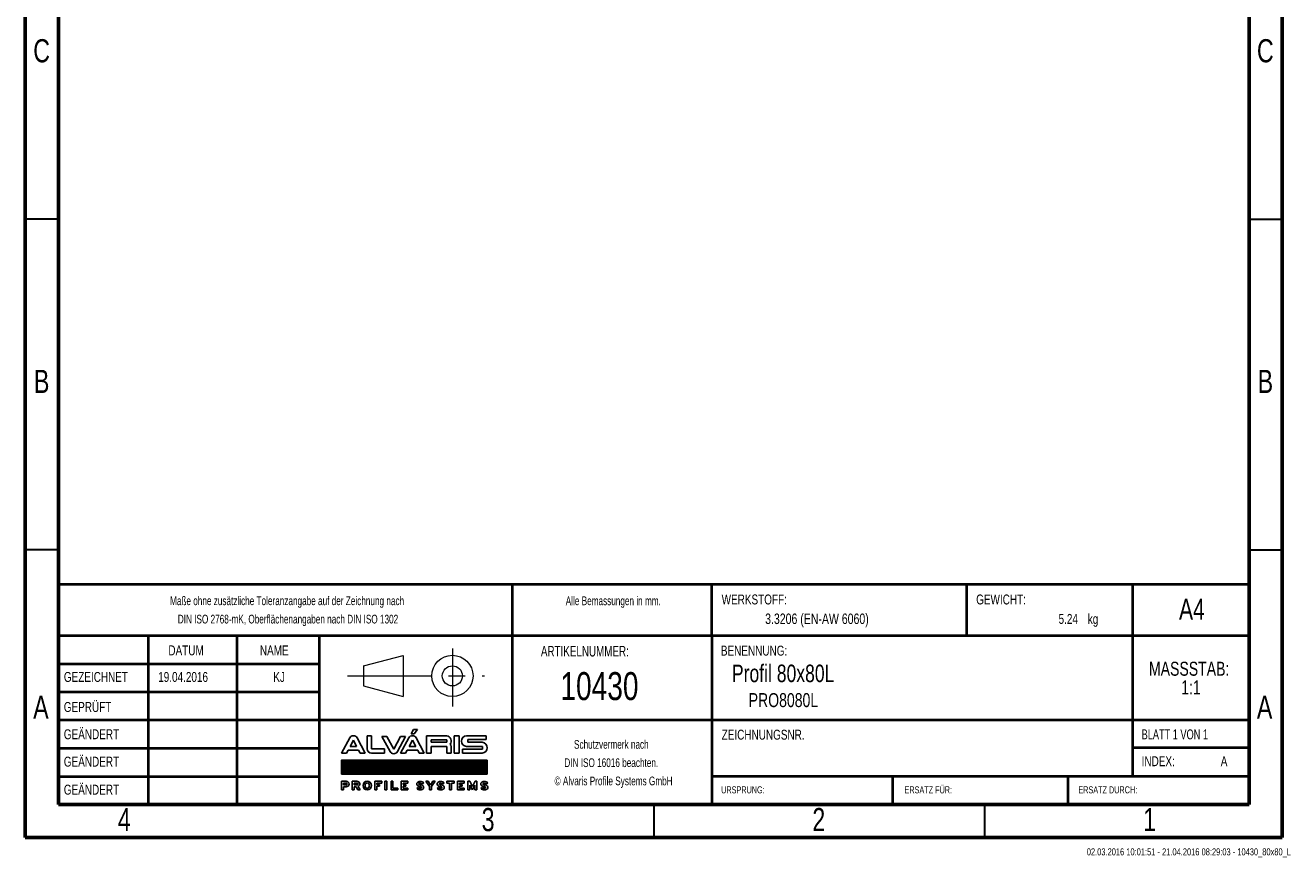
# Model space of a CAD drawing. Header units: millimetres. Extents: x 15 to 206, y 2 to 292.
# Tile 1 of 2: x 15 to 206, y 2 to 128. Entities that reach past the tile are written whole.
import ezdxf

# ---------------------------------------------------------------- set-up
doc = ezdxf.new("R2010")
doc.units = ezdxf.units.MM
doc.header["$PDSIZE"] = -1
doc.linetypes.add('CENTERX2', pattern=[20.32, 12.7, -2.54, 2.54, -2.54])
doc.layers.add('FORMAT', color=7, linetype='Continuous')
doc.layers.add('SLD-0', color=179, linetype='Continuous')
doc.styles.add('SLDTEXTSTYLE0', font='TXT', dxfattribs={"width": 0.75})
doc.styles.add('SLDTEXTSTYLE1', font='TXT', dxfattribs={"width": 0.692308})
doc.styles.add('SLDTEXTSTYLE2', font='TXT', dxfattribs={"width": 0.7})

# ---------------------------------------------------------------- blocks, each defined once
blk = doc.blocks.new('Block2')
at = {"color": 7, "linetype": 'CENTERX2', "lineweight": 0}
for p, q in [((289.49, 33.46), (289.49, 24.67)), ((273.66, 29.29), (294.36, 29.29))]:
    blk.add_line(p, q, dxfattribs=at)
at = {"color": 7, "linetype": 'Continuous', "lineweight": 0}
for p, q in [((276.07, 30.81), (282.06, 32.4)), ((276.07, 30.81), (276.07, 27.78)), ((282.06, 32.4), (282.06, 26.16)), ((276.07, 27.78), (282.06, 26.16))]:
    blk.add_line(p, q, dxfattribs=at)
for radius in [3.12, 1.52]:
    blk.add_circle((289.49, 29.29), radius, dxfattribs=at)
blk.add_attdef('AUTOATTR7', (0, 0), '', height=1, dxfattribs=at)
blk = doc.blocks.new('ALVARIS-LOGO_BL1')
at = {"layer": 'SLD-0', "color": 2, "linetype": 'Continuous'}
for p, q in [((-18.5, 130.5), (-6, 152.4)), ((-18.5, 130.5), (-2.9, 130.5)), ((-6, 152.4), (14.6, 152.4)), ((-2.9, 130.5), (14.6, 152.4)), ((-368.6, 33.5), (-327.7, 110.4)), ((-325.1, 67.6), (-308.8, 98.1)), ((-292.6, 67.6), (-325.1, 67.6)), ((-308.8, 98.1), (-292.6, 67.6)), ((-249, 33.5), (-289.9, 110.4)), ((-239.9, 121.2), (-218.3, 121.2)), ((-239.9, 121.2), (-239.9, 55)), ((-218.3, 121.2), (-218.3, 55)), ((-139.8, 117.8), (-165.3, 117.8)), ((-165.3, 117.8), (-124.3, 40.9)), ((-105.4, 53.2), (-139.8, 117.8)), ((-71, 117.8), (-105.4, 53.2)), ((-45.6, 117.8), (-86.5, 40.9)), ((-71.1, 33.5), (-30.2, 110.4)), ((-45.6, 117.8), (-71, 117.8)), ((-27.6, 67.6), (-11.3, 98.1)), ((4.9, 67.6), (-27.6, 67.6)), ((-11.3, 98.1), (4.9, 67.6)), ((48.5, 33.5), (7.6, 110.4)), ((59.3, 33.5), (59.3, 121.2)), ((59.3, 121.2), (161.1, 121.2)), ((82.2, 100.8), (82.2, 88)), ((161.1, 100.8), (82.2, 100.8)), ((82.2, 88), (161.1, 88)), ((82.2, 67.6), (82.2, 33.5)), ((82.2, 67.6), (161.1, 67.6)), ((161.1, 88), (161.1, 100.8)), ((161.1, 67.6), (161.1, 33.5)), ((184, 33.5), (184, 67.6)), ((198.5, 33.5), (198.5, 121.2)), ((198.5, 121.2), (224.9, 121.2)), ((224.9, 33.5), (224.9, 121.2)), ((260.8, 121.2), (359.8, 121.2)), ((341.3, 67.6), (260.8, 67.6)), ((359.8, 102.2), (267.3, 102.2)), ((267.3, 102.2), (267.3, 88)), ((267.3, 88), (340, 88)), ((341.3, 52.7), (341.3, 67.6)), ((359.8, 121.2), (359.8, 102.2)), ((-368.6, 33.5), (-343.2, 33.5)), ((-343.2, 33.5), (-335.2, 48.5)), ((-335.2, 48.5), (-282.4, 48.5)), ((-282.4, 48.5), (-274.4, 33.5)), ((-274.4, 33.5), (-249, 33.5)), ((-218.3, 55), (-151.8, 55)), ((-151.8, 33.5), (-218.3, 33.5)), ((-151.8, 55), (-151.8, 33.5)), ((-71.1, 33.5), (-45.7, 33.5)), ((-45.7, 33.5), (-37.7, 48.5)), ((-37.7, 48.5), (15.1, 48.5)), ((15.1, 48.5), (23.1, 33.5)), ((23.1, 33.5), (48.5, 33.5)), ((82.2, 33.5), (59.3, 33.5)), ((161.1, 33.5), (184, 33.5)), ((224.9, 33.5), (198.5, 33.5)), ((241.1, 33.5), (241.1, 52.7)), ((241.1, 52.7), (341.3, 52.7)), ((241.1, 33.5), (340, 33.5)), ((-368.6, -1.7), (365.4, -1.7)), ((-368.6, -72.5), (-368.6, -1.7)), ((365.4, -1.7), (-368.6, -1.7)), ((-368.6, -1.7), (-368.6, -72.5)), ((-368.6, -71.5), (-298.8, -1.7)), ((-368.6, -67.5), (-302.8, -1.7)), ((-368.6, -63.6), (-306.7, -1.7)), ((-368.6, -59.6), (-310.7, -1.7)), ((-368.6, -55.7), (-314.6, -1.7)), ((-368.6, -51.7), (-318.6, -1.7)), ((-368.6, -47.8), (-322.5, -1.7)), ((-368.6, -43.8), (-326.5, -1.7)), ((-368.6, -39.9), (-330.5, -1.7)), ((-368.6, -35.9), (-334.4, -1.7)), ((-368.6, -31.9), (-338.4, -1.7)), ((-368.6, -28), (-342.3, -1.7)), ((-368.6, -24), (-346.3, -1.7)), ((-368.6, -20.1), (-350.2, -1.7)), ((-368.6, -16.1), (-354.2, -1.7)), ((-368.6, -12.2), (-358.1, -1.7)), ((-368.6, -8.2), (-362.1, -1.7)), ((-368.6, -4.3), (-366, -1.7)), ((-365.7, -72.5), (-294.9, -1.7)), ((-361.7, -72.5), (-290.9, -1.7)), ((-357.8, -72.5), (-287, -1.7)), ((-353.8, -72.5), (-283, -1.7)), ((-349.8, -72.5), (-279.1, -1.7)), ((-345.9, -72.5), (-275.1, -1.7)), ((-341.9, -72.5), (-271.2, -1.7)), ((-338, -72.5), (-267.2, -1.7)), ((-334, -72.5), (-263.2, -1.7)), ((-330.1, -72.5), (-259.3, -1.7)), ((-326.1, -72.5), (-255.3, -1.7)), ((-322.2, -72.5), (-251.4, -1.7)), ((-318.2, -72.5), (-247.4, -1.7)), ((-314.3, -72.5), (-243.5, -1.7)), ((-310.3, -72.5), (-239.5, -1.7)), ((-306.4, -72.5), (-235.6, -1.7)), ((-302.4, -72.5), (-231.6, -1.7)), ((-298.5, -72.5), (-227.7, -1.7)), ((-294.5, -72.5), (-223.7, -1.7)), ((-290.5, -72.5), (-219.8, -1.7)), ((-286.6, -72.5), (-215.8, -1.7)), ((-282.6, -72.5), (-211.8, -1.7)), ((-278.7, -72.5), (-207.9, -1.7)), ((-274.7, -72.5), (-203.9, -1.7)), ((-270.8, -72.5), (-200, -1.7)), ((-266.8, -72.5), (-196, -1.7)), ((-262.9, -72.5), (-192.1, -1.7)), ((-258.9, -72.5), (-188.1, -1.7)), ((-255, -72.5), (-184.2, -1.7)), ((-251, -72.5), (-180.2, -1.7)), ((-247.1, -72.5), (-176.3, -1.7)), ((-243.1, -72.5), (-172.3, -1.7)), ((-239.2, -72.5), (-168.4, -1.7)), ((-235.2, -72.5), (-164.4, -1.7)), ((-231.2, -72.5), (-160.5, -1.7)), ((-227.3, -72.5), (-156.5, -1.7)), ((-223.3, -72.5), (-152.5, -1.7)), ((-219.4, -72.5), (-148.6, -1.7)), ((-215.4, -72.5), (-144.6, -1.7)), ((-211.5, -72.5), (-140.7, -1.7)), ((-207.5, -72.5), (-136.7, -1.7)), ((-203.6, -72.5), (-132.8, -1.7)), ((-199.6, -72.5), (-128.8, -1.7)), ((-195.7, -72.5), (-124.9, -1.7)), ((-191.7, -72.5), (-120.9, -1.7)), ((-187.8, -72.5), (-117, -1.7)), ((-183.8, -72.5), (-113, -1.7)), ((-179.8, -72.5), (-109.1, -1.7)), ((-175.9, -72.5), (-105.1, -1.7)), ((-171.9, -72.5), (-101.2, -1.7)), ((-168, -72.5), (-97.2, -1.7)), ((-164, -72.5), (-93.2, -1.7)), ((-160.1, -72.5), (-89.3, -1.7)), ((-156.1, -72.5), (-85.3, -1.7)), ((-152.2, -72.5), (-81.4, -1.7)), ((-148.2, -72.5), (-77.4, -1.7)), ((-144.3, -72.5), (-73.5, -1.7)), ((-140.3, -72.5), (-69.5, -1.7)), ((-136.4, -72.5), (-65.6, -1.7)), ((-132.4, -72.5), (-61.6, -1.7)), ((-128.5, -72.5), (-57.7, -1.7)), ((-124.5, -72.5), (-53.7, -1.7)), ((-120.5, -72.5), (-49.8, -1.7)), ((-116.6, -72.5), (-45.8, -1.7)), ((-112.6, -72.5), (-41.8, -1.7)), ((-108.7, -72.5), (-37.9, -1.7)), ((-104.7, -72.5), (-33.9, -1.7)), ((-100.8, -72.5), (-30, -1.7)), ((-96.8, -72.5), (-26, -1.7)), ((-92.9, -72.5), (-22.1, -1.7)), ((-88.9, -72.5), (-18.1, -1.7)), ((-85, -72.5), (-14.2, -1.7)), ((-81, -72.5), (-10.2, -1.7)), ((-77.1, -72.5), (-6.3, -1.7)), ((-73.1, -72.5), (-2.3, -1.7)), ((-69.2, -72.5), (1.6, -1.7)), ((-65.2, -72.5), (5.6, -1.7)), ((-61.2, -72.5), (9.5, -1.7)), ((-57.3, -72.5), (13.5, -1.7)), ((-53.3, -72.5), (17.5, -1.7)), ((-49.4, -72.5), (21.4, -1.7)), ((-45.4, -72.5), (25.4, -1.7)), ((-41.5, -72.5), (29.3, -1.7)), ((-37.5, -72.5), (33.3, -1.7)), ((-33.6, -72.5), (37.2, -1.7)), ((-29.6, -72.5), (41.2, -1.7)), ((-25.7, -72.5), (45.1, -1.7)), ((-21.7, -72.5), (49.1, -1.7)), ((-17.8, -72.5), (53, -1.7)), ((-13.8, -72.5), (57, -1.7)), ((-9.8, -72.5), (60.9, -1.7)), ((-5.9, -72.5), (64.9, -1.7)), ((-1.9, -72.5), (68.8, -1.7)), ((2, -72.5), (72.8, -1.7)), ((6, -72.5), (76.8, -1.7)), ((9.9, -72.5), (80.7, -1.7)), ((13.9, -72.5), (84.7, -1.7)), ((17.8, -72.5), (88.6, -1.7)), ((21.8, -72.5), (92.6, -1.7)), ((25.7, -72.5), (96.5, -1.7)), ((29.7, -72.5), (100.5, -1.7)), ((33.6, -72.5), (104.4, -1.7)), ((37.6, -72.5), (108.4, -1.7)), ((41.5, -72.5), (112.3, -1.7)), ((45.5, -72.5), (116.3, -1.7)), ((49.5, -72.5), (120.2, -1.7)), ((53.4, -72.5), (124.2, -1.7)), ((57.4, -72.5), (128.1, -1.7)), ((61.3, -72.5), (132.1, -1.7)), ((65.3, -72.5), (136.1, -1.7)), ((69.2, -72.5), (140, -1.7)), ((73.2, -72.5), (144, -1.7)), ((77.1, -72.5), (147.9, -1.7)), ((81.1, -72.5), (151.9, -1.7)), ((85, -72.5), (155.8, -1.7)), ((89, -72.5), (159.8, -1.7)), ((92.9, -72.5), (163.7, -1.7)), ((96.9, -72.5), (167.7, -1.7)), ((100.8, -72.5), (171.6, -1.7)), ((104.8, -72.5), (175.6, -1.7)), ((108.8, -72.5), (179.5, -1.7)), ((112.7, -72.5), (183.5, -1.7)), ((116.7, -72.5), (187.5, -1.7)), ((120.6, -72.5), (191.4, -1.7)), ((124.6, -72.5), (195.4, -1.7)), ((128.5, -72.5), (199.3, -1.7)), ((132.5, -72.5), (203.3, -1.7)), ((136.4, -72.5), (207.2, -1.7)), ((140.4, -72.5), (211.2, -1.7)), ((144.3, -72.5), (215.1, -1.7)), ((148.3, -72.5), (219.1, -1.7)), ((152.2, -72.5), (223, -1.7)), ((156.2, -72.5), (227, -1.7)), ((160.1, -72.5), (230.9, -1.7)), ((164.1, -72.5), (234.9, -1.7)), ((168.1, -72.5), (238.8, -1.7)), ((172, -72.5), (242.8, -1.7)), ((176, -72.5), (246.8, -1.7)), ((179.9, -72.5), (250.7, -1.7)), ((183.9, -72.5), (254.7, -1.7)), ((187.8, -72.5), (258.6, -1.7)), ((191.8, -72.5), (262.6, -1.7)), ((195.7, -72.5), (266.5, -1.7)), ((199.7, -72.5), (270.5, -1.7)), ((203.6, -72.5), (274.4, -1.7)), ((207.6, -72.5), (278.4, -1.7)), ((211.5, -72.5), (282.3, -1.7)), ((215.5, -72.5), (286.3, -1.7)), ((219.5, -72.5), (290.2, -1.7)), ((223.4, -72.5), (294.2, -1.7)), ((227.4, -72.5), (298.1, -1.7)), ((231.3, -72.5), (302.1, -1.7)), ((235.3, -72.5), (306.1, -1.7)), ((239.2, -72.5), (310, -1.7)), ((243.2, -72.5), (314, -1.7)), ((247.1, -72.5), (317.9, -1.7)), ((251.1, -72.5), (321.9, -1.7)), ((255, -72.5), (325.8, -1.7)), ((259, -72.5), (329.8, -1.7)), ((262.9, -72.5), (333.7, -1.7)), ((266.9, -72.5), (337.7, -1.7)), ((270.8, -72.5), (341.6, -1.7)), ((274.8, -72.5), (345.6, -1.7)), ((278.8, -72.5), (349.5, -1.7)), ((282.7, -72.5), (353.5, -1.7)), ((286.7, -72.5), (357.5, -1.7)), ((290.6, -72.5), (361.4, -1.7)), ((294.6, -72.5), (365.4, -1.7)), ((298.5, -72.5), (365.4, -5.6)), ((302.5, -72.5), (365.4, -9.5)), ((306.4, -72.5), (365.4, -13.5)), ((310.4, -72.5), (365.4, -17.4)), ((314.3, -72.5), (365.4, -21.4)), ((318.3, -72.5), (365.4, -25.3)), ((322.2, -72.5), (365.4, -29.3)), ((326.2, -72.5), (365.4, -33.2)), ((330.1, -72.5), (365.4, -37.2)), ((334.1, -72.5), (365.4, -41.1)), ((338.1, -72.5), (365.4, -45.1)), ((342, -72.5), (365.4, -49.1)), ((346, -72.5), (365.4, -53)), ((349.9, -72.5), (365.4, -57)), ((353.9, -72.5), (365.4, -60.9)), ((365.4, -1.7), (365.4, -72.5)), ((365.4, -72.5), (365.4, -1.7)), ((365.4, -72.5), (-368.6, -72.5)), ((-368.6, -72.5), (365.4, -72.5)), ((-368.6, -108.1), (-368.6, -152.4)), ((-368.6, -108.1), (-345.2, -108.1)), ((-359.4, -127.2), (-359.4, -117.3)), ((-359.4, -117.3), (-346.2, -117.3)), ((-359.4, -127.2), (-346.2, -127.2)), ((-314.5, -108.1), (-314.5, -152.4)), ((-314.5, -108.1), (-291.1, -108.1)), ((-305.3, -127.2), (-305.3, -117.3)), ((-305.3, -117.3), (-292, -117.3)), ((-305.3, -127.2), (-292, -127.2)), ((-200.9, -108.1), (-166.2, -108.1)), ((-200.9, -152.4), (-200.9, -108.1)), ((-166.2, -117.3), (-191.2, -117.3)), ((-191.2, -117.3), (-191.2, -124.8)), ((-191.2, -124.8), (-176.7, -124.8)), ((-176.7, -124.8), (-176.7, -133.5)), ((-166.2, -108.1), (-166.2, -117.3)), ((-149.7, -108.1), (-140, -108.1)), ((-149.7, -152.4), (-149.7, -108.1)), ((-140, -108.1), (-140, -152.4)), ((-119.3, -108.1), (-119.3, -152.4)), ((-109.6, -108.1), (-119.3, -108.1)), ((-109.6, -142.7), (-109.6, -108.1)), ((-68.9, -152.4), (-68.9, -108.1)), ((-68.9, -108.1), (-35, -108.1)), ((-35, -117.3), (-58.9, -117.3)), ((-58.9, -117.3), (-58.9, -124.8)), ((-58.9, -124.8), (-45.3, -124.8)), ((-45.3, -124.8), (-45.3, -132.9)), ((-35, -108.1), (-35, -117.3)), ((27, -126.1), (28.9, -126.1)), ((38.3, -122.2), (45.7, -116.2)), ((55.9, -108.1), (67.4, -108.1)), ((74.5, -135.1), (55.9, -108.1)), ((67.4, -108.1), (79.2, -127.4)), ((79.2, -127.4), (91, -108.1)), ((102.5, -108.1), (83.9, -135.1)), ((91, -108.1), (102.5, -108.1)), ((129.8, -126.1), (131.6, -126.1)), ((141.1, -122.2), (148.4, -116.2)), ((161.8, -117.3), (161.8, -108.1)), ((161.8, -108.1), (199.3, -108.1)), ((175.8, -117.3), (161.8, -117.3)), ((175.8, -152.4), (175.8, -117.3)), ((199.3, -117.3), (185.6, -117.3)), ((185.6, -117.3), (185.6, -152.4)), ((199.3, -108.1), (199.3, -117.3)), ((216.2, -152.4), (216.2, -108.1)), ((216.2, -108.1), (250.1, -108.1)), ((250.1, -117.3), (226.2, -117.3)), ((226.2, -117.3), (226.2, -124.8)), ((226.2, -124.8), (239.8, -124.8)), ((239.8, -124.8), (239.8, -132.9)), ((250.1, -108.1), (250.1, -117.3)), ((268.4, -152.4), (268.4, -108.1)), ((268.4, -108.1), (278, -108.1)), ((291.1, -134.4), (278, -108.1)), ((291.1, -134.4), (304.2, -108.1)), ((304.2, -108.1), (313.8, -108.1)), ((313.8, -152.4), (313.8, -108.1)), ((350, -126.1), (351.9, -126.1)), ((357.8, -72.5), (365.4, -64.9)), ((361.3, -122.2), (368.6, -116.2)), ((361.8, -72.5), (365.4, -68.8)), ((-368.6, -152.4), (-359.4, -152.4)), ((-359.4, -152.4), (-359.4, -136.5)), ((-359.4, -136.5), (-345.2, -136.5)), ((-314.5, -152.4), (-305.3, -152.4)), ((-305.3, -152.4), (-305.3, -136.5)), ((-305.3, -136.5), (-295.3, -136.5)), ((-295.3, -136.5), (-286.5, -152.4)), ((-275, -152.4), (-286.5, -152.4)), ((-284.6, -134.9), (-275, -152.4)), ((-191.2, -152.4), (-200.9, -152.4)), ((-176.7, -133.5), (-191.2, -133.5)), ((-191.2, -133.5), (-191.2, -152.4)), ((-140, -152.4), (-149.7, -152.4)), ((-119.3, -152.4), (-85.2, -152.4)), ((-85.2, -142.7), (-109.6, -142.7)), ((-85.2, -152.4), (-85.2, -142.7)), ((-35, -152.4), (-68.9, -152.4)), ((-45.3, -132.9), (-58.9, -132.9)), ((-58.9, -132.9), (-58.9, -142.7)), ((-58.9, -142.7), (-35, -142.7)), ((-35, -142.7), (-35, -152.4)), ((17.6, -139.1), (10.3, -145.2)), ((27, -135.3), (28.9, -135.3)), ((74.5, -152.4), (74.5, -135.1)), ((83.9, -152.4), (74.5, -152.4)), ((83.9, -135.1), (83.9, -152.4)), ((120.4, -139.1), (113, -145.2)), ((129.8, -135.3), (131.6, -135.3)), ((185.6, -152.4), (175.8, -152.4)), ((250.1, -152.4), (216.2, -152.4)), ((239.8, -132.9), (226.2, -132.9)), ((226.2, -132.9), (226.2, -142.7)), ((226.2, -142.7), (250.1, -142.7)), ((250.1, -142.7), (250.1, -152.4)), ((278.4, -152.4), (268.4, -152.4)), ((278.4, -127.9), (291.1, -152.4)), ((278.4, -127.9), (278.4, -152.4)), ((303.8, -127.9), (291.1, -152.4)), ((303.8, -127.9), (303.8, -152.4)), ((303.8, -152.4), (313.8, -152.4)), ((340.6, -139.1), (333.2, -145.2)), ((350, -135.3), (351.9, -135.3))]:
    blk.add_line(p, q, dxfattribs=at)
for centre, radius, start, end in [((-308.8, 99.3), 21.9, 30.42764, 149.57236), ((-11.3, 99.3), 21.9, 30.42764, 149.57236), ((156.9, 94.5), 27, 321.76228, 80.96222), ((161, 61.2), 23.9, 15.46235, 43.90993), ((262.3, 94.4), 26.9, 93.03544, 266.96456), ((338.1, 60.7), 27.3, 273.93117, 86.06883), ((-218.3, 55), 21.6, 180, 270), ((-105.4, 52), 21.9, 210.42764, 329.57236), ((-346.2, -122.3), 4.96, 270, 90), ((-345.2, -122.3), 14.2, 270, 90), ((-292, -122.3), 4.96, 270, 90), ((-291.1, -122.3), 14.2, 297.02151, 90), ((27, -134.2), 16.5, 46.72744, 90.01421), ((129.8, -134.2), 16.5, 46.72744, 90.01421), ((350, -134.2), 16.5, 46.72744, 90.01421), ((28.9, -127.2), 16.5, 226.72744, 270.01421), ((131.6, -127.2), 16.5, 226.72744, 270.01421), ((351.9, -127.2), 16.5, 226.72744, 270.01421)]:
    blk.add_arc(centre, radius, start, end, dxfattribs=at)
for centre, major_axis, ratio in [((-239.3, -130.2), (0, 22.2), 0.948396), ((-239.3, -130.1), (0, 13.9), 0.802774)]:
    blk.add_ellipse(centre, major_axis=major_axis, ratio=ratio, dxfattribs=at)
for centre, major_axis, ratio, start_param, end_param in [((27, -122.1), (-16.6, 0), 0.794296, 4.712389, 7.853982), ((27, -121.9), (-6.28, 0), 0.661774, 4.712389, 7.853982), ((27, -122.1), (-20.9, 0), 0.630369, 3.608164, 4.712389), ((28.9, -139.2), (16.6, 0), 0.794296, 4.712389, 7.853982), ((129.8, -122.1), (-16.6, 0), 0.794296, 4.712389, 7.853982), ((129.8, -121.9), (-6.28, 0), 0.661774, 4.712389, 7.853982), ((129.8, -122.1), (-20.9, 0), 0.630369, 3.608164, 4.712389), ((131.6, -139.2), (16.6, 0), 0.794296, 4.712389, 7.853982), ((350, -122.1), (-16.6, 0), 0.794296, 4.712389, 7.853982), ((350, -121.9), (-6.28, 0), 0.661774, 4.712389, 7.853982), ((350, -122.1), (-20.9, 0), 0.630369, 3.608164, 4.712389), ((351.9, -139.2), (16.6, 0), 0.794296, 4.712389, 7.853982), ((28.9, -139.2), (20.9, 0), 0.630369, 3.608164, 4.712389), ((28.9, -139.5), (6.28, 0), 0.661774, 4.712389, 7.853982), ((131.6, -139.2), (20.9, 0), 0.630369, 3.608164, 4.712389), ((131.6, -139.5), (6.28, 0), 0.661774, 4.712389, 7.853982), ((351.9, -139.2), (20.9, 0), 0.630369, 3.608164, 4.712389), ((351.9, -139.5), (6.28, 0), 0.661774, 4.712389, 7.853982)]:
    blk.add_ellipse(centre, major_axis=major_axis, ratio=ratio, start_param=start_param, end_param=end_param, dxfattribs=at)
blk = doc.blocks.new('SW_NOTE_0')
at = {"color": 0, "linetype": 'Continuous', "lineweight": 0, "char_height": 2.117, "attachment_point": 2, "style": 'SLDTEXTSTYLE0'}
for s, insert in [('MASSSTAB:', (6.98, 2.73)), ('1:1', (7.25, -0.09))]:
    blk.add_mtext(s, dxfattribs=dict(at, insert=insert))
blk = doc.blocks.new('SW_NOTE_1')
at = {"color": 0, "linetype": 'Continuous', "lineweight": 0, "char_height": 1.3229, "attachment_point": 2, "style": 'SLDTEXTSTYLE2'}
for s, insert in [('Schutzvermerk nach', (8.16, 1.71)), ('DIN ISO 16016 beachten.', (8.15, -1.06)), ('© Alvaris Profile Systems GmbH', (8.5, -3.82))]:
    blk.add_mtext(s, dxfattribs=dict(at, insert=insert))
blk = doc.blocks.new('SW_NOTE_2')
at = {"color": 0, "linetype": 'Continuous', "lineweight": 0, "char_height": 1.3229, "attachment_point": 2, "style": 'SLDTEXTSTYLE2'}
for s, insert in [('Maße ohne zusätzliche Toleranzangabe auf der Zeichnung nach', (25.55, 1.71)), ('DIN ISO 2768-mK, Oberflächenangaben nach DIN ISO 1302', (25.69, -1.06))]:
    blk.add_mtext(s, dxfattribs=dict(at, insert=insert))

msp = doc.modelspace()

# ---------------------------------------------------------------- linework, layer by layer
at = {"color": 7, "linetype": 'Continuous', "lineweight": 60}
for p, q in [((15, 292), (15, 5)), ((205, 5), (205, 292)), ((20, 10), (20, 287)), ((200, 287), (200, 10)), ((20, 10), (200, 10)), ((15, 5), (205, 5))]:
    msp.add_line(p, q, dxfattribs=at)
at = {"color": 7, "linetype": 'Continuous', "lineweight": 30}
for p, q in [((20, 98.5), (15, 98.5)), ((200, 98.5), (205, 98.5)), ((20, 48.5), (15, 48.5)), ((200, 48.5), (205, 48.5)), ((60, 10), (60, 5)), ((110, 10), (110, 5)), ((160, 10), (160, 5))]:
    msp.add_line(p, q, dxfattribs=at)
at = {"color": 7, "linetype": 'Continuous', "lineweight": 40}
for p, q in [((20, 65.25), (20, 10)), ((200, 43.263), (20, 43.263)), ((20, 43.263), (20, 10)), ((88.645, 35.5), (88.645, 43.263)), ((118.8, 35.5), (118.8, 43.263)), ((157.357, 35.5), (157.357, 43.263)), ((182.443, 35.5), (182.443, 43.263)), ((118.8, 35.5), (20, 35.5)), ((33.596, 35.5), (33.596, 10)), ((46.991, 35.5), (46.991, 10)), ((59.403, 35.5), (59.403, 10)), ((88.645, 10), (88.645, 35.5)), ((118.8, 35.5), (118.8, 10)), ((182.443, 35.5), (118.8, 35.5)), ((182.443, 14.325), (182.443, 35.5)), ((200, 35.5), (182.443, 35.5)), ((59.403, 31.25), (20, 31.25)), ((59.403, 27), (20, 27)), ((200, 22.75), (20, 22.75)), ((59.403, 18.475), (20, 18.475)), ((200, 18.575), (182.443, 18.575)), ((20, 14.25), (59.403, 14.25)), ((200, 14.25), (118.8, 14.25)), ((146.129, 10), (146.129, 14.25)), ((172.682, 10), (172.682, 14.25))]:
    msp.add_line(p, q, dxfattribs=at)
at = {"color": 7, "linetype": 'Continuous', "lineweight": 0}
msp.add_line((118.8, 14.25), (200, 14.25), dxfattribs=at)
msp.add_point((200, 46.224), dxfattribs=at)

# ---------------------------------------------------------------- block references
for name, p in [('SW_NOTE_2', (29.024, 39.767)), ('SW_NOTE_0', (183.974, 28.867)), ('SW_NOTE_1', (95.436, 18.055))]:
    msp.add_blockref(name, p, dxfattribs=at)
at = {"color": 7, "linetype": 'Continuous'}
msp.add_blockref('Block2', (-209.927, 0.164), dxfattribs=at)
at = {"layer": 'FORMAT', "xscale": 0.03, "yscale": 0.03, "zscale": 0.03}
msp.add_blockref('ALVARIS-LOGO_BL1', (73.869, 16.777), dxfattribs=at)

# ---------------------------------------------------------------- texts
at = {"color": 7, "linetype": 'Continuous', "lineweight": 0}
for s, insert, char_height, attachment_point, style in [('C', (17.464, 125.732), 3.5, 2, 'SLDTEXTSTYLE0'), ('C', (202.464, 125.732), 3.5, 2, 'SLDTEXTSTYLE0'), ('B', (17.473, 75.732), 3.5, 2, 'SLDTEXTSTYLE0'), ('B', (202.473, 75.732), 3.5, 2, 'SLDTEXTSTYLE0'), ('Alle Bemassungen in mm.', (103.894, 41.472), 1.32292, 2, 'SLDTEXTSTYLE2'), ('WERKSTOFF:', (120.274, 41.761), 1.5, 1, 'SLDTEXTSTYLE0'), ('GEWICHT:', (158.753, 41.76), 1.4986, 1, 'SLDTEXTSTYLE0'), ('A4', (191.366, 41.128), 3.175, 2, 'SLDTEXTSTYLE0'), ('3.3206 (EN-AW 6060)', (142.512, 38.887), 1.5875, 3, 'SLDTEXTSTYLE0'), ('5.24', (174.135, 38.823), 1.4986, 3, 'SLDTEXTSTYLE0'), ('kg', (175.627, 38.823), 1.4986, 1, 'SLDTEXTSTYLE0'), ('DATUM', (36.633, 34.066), 1.5, 1, 'SLDTEXTSTYLE0'), ('NAME', (50.463, 34.066), 1.5, 1, 'SLDTEXTSTYLE0'), ('ARTIKELNUMMER:', (99.597, 33.981), 1.5875, 2, 'SLDTEXTSTYLE2'), ('BENENNUNG:', (120.156, 34.025), 1.5, 1, 'SLDTEXTSTYLE0'), ('Profil 80x80L', (121.826, 31.162), 2.64583, 1, 'SLDTEXTSTYLE0'), ('GEZEICHNET', (20.83, 30.048), 1.5, 1, 'SLDTEXTSTYLE0'), ('19.04.2016', (35.09, 30.048), 1.5, 1, 'SLDTEXTSTYLE0'), ('KJ', (53.368, 30.048), 1.5, 2, 'SLDTEXTSTYLE0'), ('10430', (95.897, 30.031), 4.2333, 1, 'SLDTEXTSTYLE0'), ('PRO8080L', (124.36, 26.853), 2.1167, 1, 'SLDTEXTSTYLE0'), ('A', (17.36, 26.482), 3.5, 2, 'SLDTEXTSTYLE0'), ('GEPRÜFT', (20.819, 25.505), 1.5, 1, 'SLDTEXTSTYLE0'), ('A', (202.36, 26.482), 3.5, 2, 'SLDTEXTSTYLE0'), ('GEÄNDERT', (20.822, 21.38), 1.5, 1, 'SLDTEXTSTYLE0'), ('ZEICHNUNGSNR.', (120.279, 21.317), 1.5, 1, 'SLDTEXTSTYLE0'), ('BLATT 1 VON 1', (183.765, 21.367), 1.5, 1, 'SLDTEXTSTYLE1'), ('GEÄNDERT', (20.822, 17.239), 1.5, 1, 'SLDTEXTSTYLE0'), ('INDEX:', (183.765, 17.304), 1.5, 1, 'SLDTEXTSTYLE0'), ('A', (195.727, 17.304), 1.5, 1, 'SLDTEXTSTYLE0'), ('GEÄNDERT', (20.822, 13.004), 1.5, 1, 'SLDTEXTSTYLE0'), ('URSPRUNG:', (120.202, 12.756), 1.0583, 1, 'SLDTEXTSTYLE0'), ('ERSATZ FÜR:', (147.922, 12.756), 1.05833, 1, 'SLDTEXTSTYLE0'), ('ERSATZ DURCH:', (174.204, 12.756), 1.05833, 1, 'SLDTEXTSTYLE0'), ('4', (29.965, 9.482), 3.5, 2, 'SLDTEXTSTYLE0'), ('3', (84.965, 9.482), 3.5, 2, 'SLDTEXTSTYLE0'), ('2', (134.965, 9.482), 3.5, 2, 'SLDTEXTSTYLE0'), ('1', (184.965, 9.482), 3.5, 2, 'SLDTEXTSTYLE0'), ('02.03.2016 10:01:51 - 21.04.2016 08:29:03 - 10430_80x80_L', (206.343, 3.379), 1.05833, 3, 'SLDTEXTSTYLE2')]:
    msp.add_mtext(s, dxfattribs=dict(at, insert=insert, char_height=char_height, attachment_point=attachment_point, style=style))

doc.saveas('drawing.dxf')
